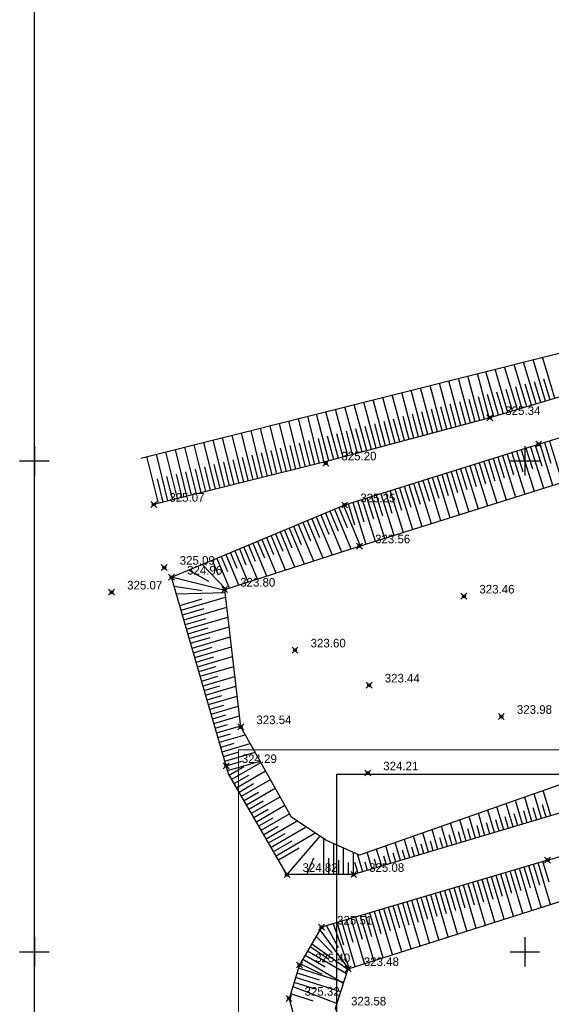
# Model space of a CAD drawing. Header units: metres. Extents: x 705573 to 711566, y 4301675 to 4311183.
# Tile 94 of 256: x 707527 to 707581, y 4308526 to 4308626. Entities that reach past the tile are written whole.
import ezdxf

# ---------------------------------------------------------------- set-up
doc = ezdxf.new("R2010")
doc.units = ezdxf.units.M
doc.header["$LTSCALE"] = 0.5
doc.header["$PDMODE"] = 35
doc.header["$PDSIZE"] = 0.3
for name, color, linetype in [('(001) Сетка', 92, 'Continuous'), ('(002) Рамка', 7, 'Continuous'), ('(004) Точки рельефа', 7, 'Continuous'), ('(035) Откосы', 7, 'Continuous')]:
    doc.layers.add(name, color=color, linetype=linetype)
doc.layers.add('Рамка  штамп', color=7, linetype='Continuous', lineweight=30)
doc.styles.add('D-431', font='txt')

# ---------------------------------------------------------------- blocks, each defined once
blk = doc.blocks.new('Setka')
at = {"layer": '(001) Сетка'}
for p, q in [((0, 1.5), (0, -1.5)), ((-1.5, 0), (1.5, 0))]:
    blk.add_line(p, q, dxfattribs=at)

msp = doc.modelspace()

# ---------------------------------------------------------------- linework, layer by layer
at = {"layer": '(002) Рамка', "color": 0}
msp.add_lwpolyline([(707528.46, 4311181.4), (708928.46, 4311181.4), (708928.46, 4308281.4), (707528.46, 4308281.4)], close=True, dxfattribs=at)
at = {"layer": '(035) Откосы'}
for p, q in [((707579.59, 4308587.19, 325.09), (707578.32, 4308591.45, 325.09)), ((707580.55, 4308587.47, 325.09), (707579.29, 4308591.7, 325.09)), ((707581.5, 4308587.76, 325.09), (707580.25, 4308591.94, 325.09)), ((707574.83, 4308585.77, 325.09), (707573.62, 4308590.27, 325.09)), ((707575.78, 4308586.05, 325.09), (707574.46, 4308590.49, 325.09)), ((707576.73, 4308586.33, 325.09), (707575.42, 4308590.73, 325.09)), ((707577.69, 4308586.62, 325.09), (707576.39, 4308590.97, 325.09)), ((707578.64, 4308586.9, 325.09), (707577.36, 4308591.21, 325.09)), ((707570.98, 4308584.74, 325.09), (707569.76, 4308589.31, 325.09)), ((707571.94, 4308584.99, 325.09), (707570.72, 4308589.55, 325.09)), ((707572.91, 4308585.25, 325.09), (707571.69, 4308589.79, 325.09)), ((707573.87, 4308585.51, 325.09), (707572.65, 4308590.03, 325.09)), ((707580.07, 4308587.33, 325.09), (707579.44, 4308589.45, 325.09)), ((707581.02, 4308587.61, 325.09), (707580.4, 4308589.72, 325.09)), ((707567.14, 4308583.7, 325.09), (707565.9, 4308588.34, 325.09)), ((707568.1, 4308583.96, 325.09), (707566.86, 4308588.58, 325.09)), ((707569.06, 4308584.22, 325.09), (707567.83, 4308588.82, 325.09)), ((707570.02, 4308584.48, 325.09), (707568.79, 4308589.06, 325.09)), ((707576.26, 4308586.19, 325.09), (707575.6, 4308588.4, 325.09)), ((707577.21, 4308586.48, 325.09), (707576.56, 4308588.66, 325.09)), ((707578.16, 4308586.76, 325.09), (707577.52, 4308588.93, 325.09)), ((707579.12, 4308587.05, 325.09), (707578.48, 4308589.19, 325.09)), ((707563.3, 4308582.67, 325.09), (707562.04, 4308587.37, 325.09)), ((707564.26, 4308582.93, 325.09), (707563, 4308587.61, 325.09)), ((707565.22, 4308583.19, 325.09), (707563.97, 4308587.85, 325.09)), ((707566.18, 4308583.45, 325.09), (707564.93, 4308588.1, 325.09)), ((707572.43, 4308585.12, 325.09), (707571.81, 4308587.4, 325.09)), ((707573.39, 4308585.38, 325.09), (707572.78, 4308587.65, 325.09)), ((707574.35, 4308585.64, 325.09), (707573.74, 4308587.9, 325.09)), ((707575.3, 4308585.91, 325.09), (707574.64, 4308588.14, 325.09)), ((707559.45, 4308581.64, 325.09), (707558.18, 4308586.4, 325.09)), ((707560.41, 4308581.9, 325.09), (707559.14, 4308586.64, 325.09)), ((707561.38, 4308582.16, 325.09), (707560.11, 4308586.88, 325.09)), ((707562.34, 4308582.41, 325.09), (707561.07, 4308587.13, 325.09)), ((707568.58, 4308584.09, 325.09), (707567.96, 4308586.4, 325.09)), ((707569.54, 4308584.35, 325.09), (707568.93, 4308586.65, 325.09)), ((707570.5, 4308584.61, 325.09), (707569.89, 4308586.9, 325.09)), ((707571.46, 4308584.86, 325.09), (707570.85, 4308587.15, 325.09)), ((707555.6, 4308580.66, 325.09), (707554.41, 4308585.45, 325.09)), ((707556.56, 4308580.9, 325.09), (707555.37, 4308585.7, 325.09)), ((707557.53, 4308581.14, 325.09), (707556.34, 4308585.94, 325.09)), ((707558.49, 4308581.38, 325.09), (707557.21, 4308586.16, 325.09)), ((707564.74, 4308583.06, 325.09), (707564.11, 4308585.4, 325.09)), ((707565.7, 4308583.32, 325.09), (707565.07, 4308585.65, 325.09)), ((707566.66, 4308583.58, 325.09), (707566.04, 4308585.9, 325.09)), ((707567.62, 4308583.83, 325.09), (707567, 4308586.15, 325.09)), ((707551.73, 4308579.7, 325.09), (707550.55, 4308584.49, 325.09)), ((707552.7, 4308579.94, 325.09), (707551.51, 4308584.73, 325.09)), ((707553.67, 4308580.18, 325.09), (707552.48, 4308584.97, 325.09)), ((707554.63, 4308580.42, 325.09), (707553.44, 4308585.21, 325.09)), ((707560.89, 4308582.03, 325.09), (707560.26, 4308584.4, 325.09)), ((707561.86, 4308582.29, 325.09), (707561.22, 4308584.65, 325.09)), ((707562.82, 4308582.54, 325.09), (707562.19, 4308584.9, 325.09)), ((707563.78, 4308582.8, 325.09), (707563.15, 4308585.15, 325.09)), ((707546.91, 4308578.5, 325.09), (707545.72, 4308583.28, 325.09)), ((707547.87, 4308578.74, 325.09), (707546.69, 4308583.52, 325.09)), ((707548.84, 4308578.98, 325.09), (707547.65, 4308583.76, 325.09)), ((707549.8, 4308579.22, 325.09), (707548.62, 4308584, 325.09)), ((707550.77, 4308579.46, 325.09), (707549.58, 4308584.24, 325.09)), ((707557.05, 4308581.02, 325.09), (707556.45, 4308583.42, 325.09)), ((707558.01, 4308581.26, 325.09), (707557.42, 4308583.66, 325.09)), ((707558.97, 4308581.51, 325.09), (707558.33, 4308583.9, 325.09)), ((707559.93, 4308581.77, 325.09), (707559.3, 4308584.15, 325.09)), ((707580.47, 4308583.26, 324.96), (707581.11, 4308581.16, 324.96)), ((707580.95, 4308583.41, 324.96), (707582.24, 4308579.21, 324.96)), ((707543.04, 4308577.55, 325.09), (707541.86, 4308582.31, 325.09)), ((707544.01, 4308577.79, 325.09), (707542.83, 4308582.55, 325.09)), ((707544.98, 4308578.03, 325.09), (707543.79, 4308582.79, 325.09)), ((707545.94, 4308578.27, 325.09), (707544.76, 4308583.03, 325.09)), ((707553.18, 4308580.06, 325.09), (707552.59, 4308582.46, 325.09)), ((707554.15, 4308580.3, 325.09), (707553.55, 4308582.7, 325.09)), ((707555.11, 4308580.54, 325.09), (707554.52, 4308582.94, 325.09)), ((707556.08, 4308580.78, 325.09), (707555.49, 4308583.18, 325.09)), ((707577.61, 4308582.37, 324.96), (707578.26, 4308580.27, 324.96)), ((707578.08, 4308582.52, 324.96), (707579.4, 4308578.31, 324.96)), ((707578.56, 4308582.67, 324.96), (707579.22, 4308580.57, 324.96)), ((707579.04, 4308582.82, 324.96), (707580.35, 4308578.61, 324.96)), ((707579.51, 4308582.97, 324.96), (707580.17, 4308580.87, 324.96)), ((707579.99, 4308583.12, 324.96), (707581.28, 4308578.91, 324.96)), ((707541.11, 4308577.07, 325.09), (707539.93, 4308581.82, 325.09)), ((707542.08, 4308577.31, 325.09), (707540.9, 4308582.07, 325.09)), ((707548.35, 4308578.86, 325.09), (707547.76, 4308581.25, 325.09)), ((707549.32, 4308579.1, 325.09), (707548.73, 4308581.49, 325.09)), ((707550.29, 4308579.34, 325.09), (707549.69, 4308581.73, 325.09)), ((707551.25, 4308579.58, 325.09), (707550.66, 4308581.97, 325.09)), ((707552.22, 4308579.82, 325.09), (707551.62, 4308582.21, 325.09)), ((707574.27, 4308581.33, 324.96), (707575.59, 4308577.11, 324.96)), ((707574.75, 4308581.48, 324.96), (707575.4, 4308579.37, 324.96)), ((707575.22, 4308581.63, 324.96), (707576.54, 4308577.41, 324.96)), ((707575.7, 4308581.78, 324.96), (707576.36, 4308579.67, 324.96)), ((707576.18, 4308581.93, 324.96), (707577.49, 4308577.71, 324.96)), ((707576.65, 4308582.07, 324.96), (707577.31, 4308579.97, 324.96)), ((707577.13, 4308582.22, 324.96), (707578.44, 4308578.01, 324.96)), ((707544.49, 4308577.91, 325.09), (707543.9, 4308580.29, 325.09)), ((707545.46, 4308578.15, 325.09), (707544.87, 4308580.53, 325.09)), ((707546.42, 4308578.38, 325.09), (707545.83, 4308580.77, 325.09)), ((707547.39, 4308578.62, 325.09), (707546.8, 4308581.01, 325.09)), ((707570.93, 4308580.29, 324.96), (707571.59, 4308578.18, 324.96)), ((707571.41, 4308580.44, 324.96), (707572.73, 4308576.21, 324.96)), ((707571.88, 4308580.59, 324.96), (707572.54, 4308578.47, 324.96)), ((707572.36, 4308580.73, 324.96), (707573.68, 4308576.51, 324.96)), ((707572.84, 4308580.88, 324.96), (707573.5, 4308578.77, 324.96)), ((707573.31, 4308581.03, 324.96), (707574.63, 4308576.81, 324.96)), ((707573.79, 4308581.18, 324.96), (707574.45, 4308579.07, 324.96)), ((707541.6, 4308577.19, 325.09), (707541.01, 4308579.57, 325.09)), ((707542.56, 4308577.43, 325.09), (707541.97, 4308579.81, 325.09)), ((707543.53, 4308577.67, 325.09), (707542.94, 4308580.05, 325.09)), ((707567.59, 4308579.24, 324.96), (707568.91, 4308575.01, 324.96)), ((707568.07, 4308579.39, 324.96), (707568.73, 4308577.28, 324.96)), ((707568.55, 4308579.54, 324.96), (707569.87, 4308575.31, 324.96)), ((707569.02, 4308579.69, 324.96), (707569.68, 4308577.58, 324.96)), ((707569.5, 4308579.84, 324.96), (707570.82, 4308575.61, 324.96)), ((707569.98, 4308579.99, 324.96), (707570.64, 4308577.88, 324.96)), ((707570.45, 4308580.14, 324.96), (707571.77, 4308575.91, 324.96)), ((707564.73, 4308578.35, 324.96), (707566.05, 4308574.11, 324.96)), ((707565.21, 4308578.5, 324.96), (707565.87, 4308576.38, 324.96)), ((707565.68, 4308578.65, 324.96), (707567.01, 4308574.41, 324.96)), ((707566.16, 4308578.8, 324.96), (707566.82, 4308576.68, 324.96)), ((707566.64, 4308578.95, 324.96), (707567.96, 4308574.71, 324.96)), ((707567.11, 4308579.1, 324.96), (707567.78, 4308576.98, 324.96)), ((707561.39, 4308577.31, 324.96), (707562.05, 4308575.19, 324.96)), ((707561.87, 4308577.46, 324.96), (707563.19, 4308573.22, 324.96)), ((707562.35, 4308577.61, 324.96), (707563.01, 4308575.49, 324.96)), ((707562.82, 4308577.76, 324.96), (707564.15, 4308573.52, 324.96)), ((707563.3, 4308577.9, 324.96), (707563.96, 4308575.78, 324.96)), ((707563.78, 4308578.05, 324.96), (707565.1, 4308573.82, 324.96)), ((707564.25, 4308578.2, 324.96), (707564.91, 4308576.08, 324.96)), ((707558.58, 4308576.27, 324.96), (707559.41, 4308574.28, 324.96)), ((707559.04, 4308576.46, 324.96), (707560.72, 4308572.43, 324.96)), ((707559.5, 4308576.66, 324.96), (707560.35, 4308574.62, 324.96)), ((707559.96, 4308576.85, 324.96), (707561.68, 4308572.74, 324.96)), ((707560.44, 4308577.01, 324.96), (707561.1, 4308574.89, 324.96)), ((707560.91, 4308577.16, 324.96), (707562.24, 4308572.92, 324.96)), ((707556.28, 4308575.31, 324.96), (707557.86, 4308571.51, 324.96)), ((707556.74, 4308575.5, 324.96), (707557.54, 4308573.59, 324.96)), ((707557.2, 4308575.7, 324.96), (707558.81, 4308571.82, 324.96)), ((707557.66, 4308575.89, 324.96), (707558.48, 4308573.93, 324.96)), ((707558.12, 4308576.08, 324.96), (707559.77, 4308572.13, 324.96)), ((707553.97, 4308574.35, 324.96), (707554.72, 4308572.55, 324.96)), ((707554.43, 4308574.54, 324.96), (707555.95, 4308570.9, 324.96)), ((707554.89, 4308574.73, 324.96), (707555.66, 4308572.89, 324.96)), ((707555.35, 4308574.93, 324.96), (707556.9, 4308571.21, 324.96)), ((707555.81, 4308575.12, 324.96), (707556.6, 4308573.24, 324.96)), ((707551.66, 4308573.39, 324.96), (707553.08, 4308569.98, 324.96)), ((707552.13, 4308573.58, 324.96), (707552.84, 4308571.86, 324.96)), ((707552.59, 4308573.77, 324.96), (707554.04, 4308570.29, 324.96)), ((707553.05, 4308573.96, 324.96), (707553.78, 4308572.2, 324.96)), ((707553.51, 4308574.16, 324.96), (707554.99, 4308570.6, 324.96)), ((707548.9, 4308572.23, 324.96), (707550.22, 4308569.06, 324.96)), ((707549.36, 4308572.42, 324.96), (707550.03, 4308570.82, 324.96)), ((707549.82, 4308572.62, 324.96), (707551.17, 4308569.37, 324.96)), ((707550.28, 4308572.81, 324.96), (707550.97, 4308571.17, 324.96)), ((707550.74, 4308573, 324.96), (707552.13, 4308569.68, 324.96)), ((707551.2, 4308573.19, 324.96), (707551.91, 4308571.51, 324.96)), ((707546.59, 4308571.27, 324.96), (707547.21, 4308569.78, 324.96)), ((707547.05, 4308571.46, 324.96), (707548.31, 4308568.45, 324.96)), ((707547.51, 4308571.66, 324.96), (707548.15, 4308570.13, 324.96)), ((707547.98, 4308571.85, 324.96), (707549.26, 4308568.76, 324.96)), ((707548.44, 4308572.04, 324.96), (707549.09, 4308570.48, 324.96)), ((707543.28, 4308566.66, 324.96), (707545.58, 4308567.33, 324.96)), ((707543.42, 4308566.18, 324.96), (707547.95, 4308567.5, 324.96)), ((707543.56, 4308565.7, 324.96), (707545.78, 4308566.35, 324.96)), ((707543.7, 4308565.22, 324.96), (707548.07, 4308566.49, 324.96)), ((707543.83, 4308564.74, 324.96), (707545.98, 4308565.36, 324.96)), ((707543.97, 4308564.26, 324.96), (707548.19, 4308565.48, 324.96)), ((707544.11, 4308563.78, 324.96), (707546.18, 4308564.38, 324.96)), ((707544.25, 4308563.3, 324.96), (707548.31, 4308564.48, 324.96)), ((707544.39, 4308562.82, 324.96), (707546.38, 4308563.4, 324.96)), ((707544.53, 4308562.34, 324.96), (707548.42, 4308563.47, 324.96)), ((707544.67, 4308561.86, 324.96), (707546.58, 4308562.41, 324.96)), ((707544.81, 4308561.38, 324.96), (707548.54, 4308562.46, 324.96)), ((707544.95, 4308560.9, 324.96), (707546.77, 4308561.43, 324.96)), ((707545.09, 4308560.42, 324.96), (707548.66, 4308561.46, 324.96)), ((707545.23, 4308559.94, 324.96), (707546.97, 4308560.45, 324.96)), ((707545.37, 4308559.46, 324.96), (707548.78, 4308560.45, 324.96)), ((707545.51, 4308558.98, 324.96), (707547.17, 4308559.47, 324.96)), ((707545.65, 4308558.5, 324.96), (707548.9, 4308559.45, 324.96)), ((707545.78, 4308558.02, 324.96), (707547.37, 4308558.48, 324.96)), ((707545.92, 4308557.54, 324.96), (707549.01, 4308558.44, 324.96)), ((707546.06, 4308557.06, 324.96), (707547.57, 4308557.5, 324.96)), ((707546.2, 4308556.58, 324.96), (707549.13, 4308557.43, 324.96)), ((707546.34, 4308556.1, 324.96), (707547.77, 4308556.52, 324.96)), ((707546.48, 4308555.62, 324.96), (707549.25, 4308556.43, 324.96)), ((707546.62, 4308555.14, 324.96), (707547.96, 4308555.53, 324.96)), ((707546.76, 4308554.66, 324.96), (707549.37, 4308555.42, 324.96)), ((707546.9, 4308554.18, 324.96), (707548.16, 4308554.55, 324.96)), ((707547.04, 4308553.7, 324.96), (707549.49, 4308554.41, 324.96)), ((707547.18, 4308553.22, 324.96), (707548.44, 4308553.59, 324.96)), ((707547.32, 4308552.74, 324.96), (707549.95, 4308553.51, 324.96)), ((707547.46, 4308552.26, 324.96), (707548.83, 4308552.66, 324.96)), ((707547.59, 4308551.78, 324.96), (707550.45, 4308552.61, 324.96)), ((707547.73, 4308551.3, 324.96), (707549.22, 4308551.74, 324.96)), ((707547.87, 4308550.83, 324.96), (707550.96, 4308551.72, 324.96)), ((707548.01, 4308550.35, 324.96), (707549.61, 4308550.81, 324.96)), ((707548.15, 4308549.87, 324.96), (707551.46, 4308550.83, 324.96)), ((707548.33, 4308549.4, 324.96), (707549.81, 4308550.26, 324.96)), ((707548.58, 4308548.97, 324.96), (707551.54, 4308550.69, 324.96)), ((707548.83, 4308548.54, 324.96), (707550.31, 4308549.39, 324.96)), ((707549.08, 4308548.1, 324.96), (707552.03, 4308549.82, 324.96)), ((707549.33, 4308547.67, 324.96), (707550.8, 4308548.53, 324.96)), ((707549.58, 4308547.24, 324.96), (707552.52, 4308548.95, 324.96)), ((707549.83, 4308546.81, 324.96), (707551.3, 4308547.66, 324.96)), ((707550.08, 4308546.38, 324.96), (707553.01, 4308548.08, 324.96)), ((707550.59, 4308545.51, 324.96), (707553.5, 4308547.2, 324.96)), ((707580.14, 4308544.98, 324.96), (707579.39, 4308547.49, 324.96)), ((707581.09, 4308545.26, 324.96), (707580.33, 4308547.82, 324.96)), ((707550.33, 4308545.94, 324.96), (707551.79, 4308546.79, 324.96)), ((707551.09, 4308544.65, 324.96), (707553.99, 4308546.33, 324.96)), ((707576.31, 4308543.83, 324.96), (707575.61, 4308546.17, 324.96)), ((707577.26, 4308544.12, 324.96), (707576.55, 4308546.5, 324.96)), ((707578.22, 4308544.4, 324.96), (707577.5, 4308546.83, 324.96)), ((707579.18, 4308544.69, 324.96), (707578.44, 4308547.16, 324.96)), ((707580.62, 4308545.12, 324.96), (707580.24, 4308546.39, 324.96)), ((707550.84, 4308545.08, 324.96), (707552.29, 4308545.92, 324.96)), ((707551.59, 4308543.78, 324.96), (707554.48, 4308545.46, 324.96)), ((707573.43, 4308542.98, 324.96), (707572.78, 4308545.18, 324.96)), ((707574.39, 4308543.26, 324.96), (707573.72, 4308545.51, 324.96)), ((707575.35, 4308543.55, 324.96), (707574.67, 4308545.84, 324.96)), ((707577.74, 4308544.26, 324.96), (707577.38, 4308545.46, 324.96)), ((707578.7, 4308544.55, 324.96), (707578.34, 4308545.77, 324.96)), ((707579.66, 4308544.83, 324.96), (707579.29, 4308546.08, 324.96)), ((707551.34, 4308544.22, 324.96), (707552.79, 4308545.06, 324.96)), ((707551.84, 4308543.35, 324.96), (707553.31, 4308544.2, 324.96)), ((707552.09, 4308542.92, 324.96), (707555.24, 4308544.75, 324.96)), ((707570.56, 4308542.12, 324.96), (707569.95, 4308544.18, 324.96)), ((707571.52, 4308542.41, 324.96), (707570.89, 4308544.51, 324.96)), ((707572.48, 4308542.69, 324.96), (707571.83, 4308544.84, 324.96)), ((707573.91, 4308543.12, 324.96), (707573.58, 4308544.23, 324.96)), ((707574.87, 4308543.41, 324.96), (707574.53, 4308544.54, 324.96)), ((707575.83, 4308543.69, 324.96), (707575.48, 4308544.85, 324.96)), ((707576.78, 4308543.98, 324.96), (707576.43, 4308545.16, 324.96)), ((707552.34, 4308542.49, 324.96), (707554.02, 4308543.46, 324.96)), ((707552.59, 4308542.06, 324.96), (707556.16, 4308544.13, 324.96)), ((707553.09, 4308541.19, 324.96), (707557.08, 4308543.51, 324.96)), ((707567.69, 4308541.27, 324.96), (707567.11, 4308543.19, 324.96)), ((707568.64, 4308541.55, 324.96), (707568.06, 4308543.52, 324.96)), ((707569.6, 4308541.84, 324.96), (707569, 4308543.85, 324.96)), ((707571.04, 4308542.26, 324.96), (707570.73, 4308543.31, 324.96)), ((707572, 4308542.55, 324.96), (707571.68, 4308543.61, 324.96)), ((707572.95, 4308542.84, 324.96), (707572.63, 4308543.92, 324.96)), ((707552.84, 4308541.62, 324.96), (707554.73, 4308542.72, 324.96)), ((707557.98, 4308539.27, 324.96), (707557.98, 4308542.9, 324.96)), ((707558.98, 4308539.27, 324.96), (707558.98, 4308542.41, 324.96)), ((707564.81, 4308540.41, 324.96), (707564.28, 4308542.2, 324.96)), ((707565.77, 4308540.69, 324.96), (707565.23, 4308542.53, 324.96)), ((707566.73, 4308540.98, 324.96), (707566.17, 4308542.86, 324.96)), ((707568.17, 4308541.41, 324.96), (707567.88, 4308542.38, 324.96)), ((707569.12, 4308541.69, 324.96), (707568.83, 4308542.69, 324.96)), ((707570.08, 4308541.98, 324.96), (707569.78, 4308543, 324.96)), ((707553.34, 4308540.76, 324.96), (707555.44, 4308541.98, 324.96)), ((707559.98, 4308539.27, 324.96), (707559.98, 4308541.97, 324.96)), ((707560.98, 4308539.27, 324.96), (707560.98, 4308541.53, 324.96)), ((707561.94, 4308539.55, 324.96), (707561.41, 4308541.35, 324.96)), ((707562.9, 4308539.84, 324.96), (707562.39, 4308541.54, 324.96)), ((707563.86, 4308540.12, 324.96), (707563.34, 4308541.87, 324.96)), ((707564.34, 4308540.27, 324.96), (707564.07, 4308541.15, 324.96)), ((707565.29, 4308540.55, 324.96), (707565.02, 4308541.46, 324.96)), ((707566.25, 4308540.84, 324.96), (707565.97, 4308541.77, 324.96)), ((707567.21, 4308541.12, 324.96), (707566.92, 4308542.07, 324.96)), ((707558.48, 4308539.27, 324.96), (707558.48, 4308540.95, 324.96)), ((707559.48, 4308539.27, 324.96), (707559.48, 4308540.73, 324.96)), ((707560.48, 4308539.27, 324.96), (707560.48, 4308540.51, 324.96)), ((707561.46, 4308539.41, 324.96), (707561.13, 4308540.51, 324.96)), ((707562.42, 4308539.7, 324.96), (707562.17, 4308540.53, 324.96)), ((707563.38, 4308539.98, 324.96), (707563.12, 4308540.84, 324.96)), ((707580.12, 4308535.94, 325.14), (707578.86, 4308540.18, 325.14)), ((707579.97, 4308538.21, 325.14), (707579.34, 4308540.32, 325.14)), ((707581.07, 4308536.24, 325.14), (707579.82, 4308540.46, 325.14)), ((707580.92, 4308538.5, 325.14), (707580.29, 4308540.61, 325.14)), ((707576.17, 4308537.04, 325.14), (707575.53, 4308539.19, 325.14)), ((707577.28, 4308535.04, 325.14), (707576, 4308539.33, 325.14)), ((707577.12, 4308537.33, 325.14), (707576.48, 4308539.47, 325.14)), ((707578.23, 4308535.34, 325.14), (707576.96, 4308539.62, 325.14)), ((707578.07, 4308537.62, 325.14), (707577.43, 4308539.76, 325.14)), ((707579.18, 4308535.64, 325.14), (707577.91, 4308539.9, 325.14)), ((707579.02, 4308537.91, 325.14), (707578.39, 4308540.04, 325.14)), ((707573.49, 4308533.83, 325.14), (707572.19, 4308538.2, 325.14)), ((707573.32, 4308536.16, 325.14), (707572.67, 4308538.34, 325.14)), ((707574.44, 4308534.13, 325.14), (707573.15, 4308538.48, 325.14)), ((707574.27, 4308536.45, 325.14), (707573.62, 4308538.62, 325.14)), ((707575.38, 4308534.43, 325.14), (707574.1, 4308538.77, 325.14)), ((707575.22, 4308536.75, 325.14), (707574.57, 4308538.91, 325.14)), ((707576.33, 4308534.73, 325.14), (707575.05, 4308539.05, 325.14)), ((707569.51, 4308534.99, 325.14), (707568.86, 4308537.21, 325.14)), ((707570.65, 4308532.93, 325.14), (707569.33, 4308537.35, 325.14)), ((707570.46, 4308535.28, 325.14), (707569.81, 4308537.49, 325.14)), ((707571.59, 4308533.23, 325.14), (707570.29, 4308537.63, 325.14)), ((707571.41, 4308535.58, 325.14), (707570.76, 4308537.78, 325.14)), ((707572.54, 4308533.53, 325.14), (707571.24, 4308537.92, 325.14)), ((707572.37, 4308535.87, 325.14), (707571.72, 4308538.06, 325.14)), ((707566.86, 4308531.72, 325.14), (707565.52, 4308536.22, 325.14)), ((707566.66, 4308534.12, 325.14), (707566, 4308536.36, 325.14)), ((707567.8, 4308532.02, 325.14), (707566.47, 4308536.5, 325.14)), ((707567.61, 4308534.41, 325.14), (707566.95, 4308536.64, 325.14)), ((707568.75, 4308532.32, 325.14), (707567.43, 4308536.79, 325.14)), ((707568.56, 4308534.7, 325.14), (707567.9, 4308536.93, 325.14)), ((707569.7, 4308532.62, 325.14), (707568.38, 4308537.07, 325.14)), ((707562.86, 4308532.95, 325.14), (707562.18, 4308535.23, 325.14)), ((707564.01, 4308530.81, 325.14), (707562.66, 4308535.37, 325.14)), ((707563.81, 4308533.24, 325.14), (707563.14, 4308535.51, 325.14)), ((707564.96, 4308531.12, 325.14), (707563.61, 4308535.65, 325.14)), ((707564.76, 4308533.53, 325.14), (707564.09, 4308535.8, 325.14)), ((707565.91, 4308531.42, 325.14), (707564.57, 4308535.94, 325.14)), ((707565.71, 4308533.82, 325.14), (707565.04, 4308536.08, 325.14)), ((707560.01, 4308532.07, 325.14), (707559.32, 4308534.38, 325.14)), ((707561.17, 4308529.91, 325.14), (707559.8, 4308534.52, 325.14)), ((707560.96, 4308532.36, 325.14), (707560.28, 4308534.66, 325.14)), ((707562.12, 4308530.21, 325.14), (707560.75, 4308534.81, 325.14)), ((707561.91, 4308532.65, 325.14), (707561.23, 4308534.95, 325.14)), ((707563.06, 4308530.51, 325.14), (707561.71, 4308535.09, 325.14)), ((707560.29, 4308529.17, 325.14), (707556.31, 4308531.48, 325.14)), ((707558.49, 4308530.62, 325.14), (707556.56, 4308531.91, 325.14)), ((707557.79, 4308529.11, 325.14), (707555.56, 4308530.19, 325.14)), ((707559.97, 4308528.2, 325.14), (707555.81, 4308530.62, 325.14)), ((707558.1, 4308529.86, 325.14), (707556.06, 4308531.05, 325.14)), ((707557.54, 4308528.52, 325.14), (707555.24, 4308529.25, 325.14)), ((707560, 4308528.27, 325.14), (707555.39, 4308529.73, 325.14)), ((707557.24, 4308527.58, 325.14), (707554.94, 4308528.3, 325.14)), ((707559.69, 4308527.32, 325.14), (707555.09, 4308528.78, 325.14))]:
    msp.add_line(p, q, dxfattribs=at)
at = {"layer": '(035) Откосы', "flags": 128}
for points, elevation in [([(707539.3, 4308581.66), (707607.41, 4308598.75)], 325.09), ([(707608.3, 4308595.37), (707608.3, 4308595.37), (707594.55, 4308591.65), (707574.88, 4308585.78), (707558.24, 4308581.31), (707540.63, 4308576.95), (707540.63, 4308576.95)], 325.09), ([(707542.44, 4308569.54), (707560.09, 4308576.9), (707579.86, 4308583.08), (707595.96, 4308588.01), (707610.73, 4308591.68), (707619.38, 4308556.67), (707561, 4308539.27), (707554.21, 4308539.27), (707548.25, 4308549.54), (707542.44, 4308569.54)], 324.96), ([(707547.86, 4308568.3), (707561.6, 4308572.71), (707582.32, 4308579.23), (707604.36, 4308586.15), (707606.53, 4308586.2), (707608.5, 4308584.52), (707611.54, 4308574.05), (707614.5, 4308562.05), (707614.63, 4308560.16), (707612.8, 4308559.11), (707599.14, 4308554.41), (707561.6, 4308541.26), (707558.17, 4308542.77), (707554.67, 4308545.13), (707549.5, 4308554.31), (707547.86, 4308568.3)], 323.8), ([(707544.2, 4308570.27), (707546.22, 4308569.13)], 324.96), ([(707547.98, 4308568.34), (707545.58, 4308570.85)], 323.8), ([(707547.87, 4308568.2), (707542.44, 4308569.54)], 323.8), ([(707542.7, 4308568.65), (707545.58, 4308568.21)], 324.96), ([(707547.9, 4308567.95), (707542.94, 4308567.82)], 323.8), ([(707580.77, 4308540.75), (707600.84, 4308546.64), (707621.68, 4308552.63), (707627.51, 4308533.4), (707630.41, 4308521.31), (707596.4, 4308508.31), (707570.79, 4308499.74), (707567.03, 4308498.87), (707563.65, 4308498.56)], 325.14), ([(707587.12, 4308509.52), (707569.46, 4308504.61), (707566.01, 4308508.81), (707563.44, 4308514.17), (707559.16, 4308525.67), (707560.45, 4308529.68), (707582.68, 4308536.75), (707603.38, 4308543.32), (707618.9, 4308546.49), (707623.06, 4308532.54), (707625.17, 4308521.33), (707612.32, 4308517.26), (707587.12, 4308509.52)], 323.11), ([(707557.56, 4308543.18), (707554.21, 4308539.27)], 323.8), ([(707580.77, 4308540.75), (707557.73, 4308533.91), (707555.49, 4308530.07), (707554.42, 4308526.66), (707558.53, 4308511.02)], 325.14), ([(707556.24, 4308539.27), (707556.93, 4308540.98)], 324.96), ([(707557.57, 4308533.64), (707560.48, 4308529.69)], 325.14), ([(707558.24, 4308534.06), (707559.43, 4308531.85)], 325.14), ([(707556.75, 4308532.23), (707560.43, 4308529.62)], 325.14), ([(707557.19, 4308532.97), (707558.8, 4308531.32)], 325.14), ([(707554.57, 4308527.15), (707556.86, 4308526.41)], 325.14), ([(707554.8, 4308527.88), (707559.31, 4308526.16)], 325.14)]:
    msp.add_lwpolyline(points, dxfattribs=dict(at, elevation=elevation))
msp.add_lwpolyline([(707558.93, 4308534.25), (707560.53, 4308529.71)], dxfattribs=at)
at = {"lineweight": 30, "ltscale": 0.1, "elevation": 321.54}
msp.add_lwpolyline([(707559.26, 4308405.97), (707756.76, 4308405.97), (707756.76, 4308549.47), (707559.26, 4308549.47), (707559.26, 4308405.97)], dxfattribs=at)
at = {"color": 0, "linetype": 'ByBlock', "lineweight": -2, "transparency": 16777216}
for p in [(707574.88, 4308585.78, 325.34), (707579.86, 4308583.08, 325.29), (707558.16, 4308581.15, 325.2), (707540.63, 4308576.95, 325.07), (707560.09, 4308576.9, 325.25), (707561.6, 4308572.71, 323.56), (707541.7, 4308570.53, 325.09), (707542.44, 4308569.54, 324.96), (707536.33, 4308568.02, 325.07), (707547.86, 4308568.3, 323.8), (707572.24, 4308567.61, 323.46), (707555.03, 4308562.12, 323.6), (707562.58, 4308558.55, 323.44), (707576.06, 4308555.36, 323.98), (707549.5, 4308554.31, 323.55), (707548.01, 4308550.35, 324.29), (707562.44, 4308549.61, 324.21), (707580.77, 4308540.75, 325.14), (707554.21, 4308539.27, 324.82), (707561, 4308539.27, 325.08), (707557.73, 4308533.91, 325.51), (707555.49, 4308530.07, 325.4), (707560.45, 4308529.68, 323.49), (707554.42, 4308526.66, 325.32)]:
    msp.add_point(p, dxfattribs=at)
at = {"layer": 'Рамка  штамп', "color": 7, "linetype": 'Continuous', "lineweight": 15, "ltscale": 100, "elevation": 321.54}
msp.add_lwpolyline([(707549.26, 4308403.47), (707759.26, 4308403.47), (707759.26, 4308551.97), (707549.26, 4308551.97), (707549.26, 4308403.47)], dxfattribs=at)

# ---------------------------------------------------------------- block references
at = {"layer": '(001) Сетка'}
for p in [(707528.46, 4308581.4), (707578.46, 4308581.4), (707528.46, 4308531.4), (707578.46, 4308531.4)]:
    msp.add_blockref('Setka', p, dxfattribs=at)

# ---------------------------------------------------------------- texts
at = {"layer": '(004) Точки рельефа', "style": 'D-431'}
for s, p in [('325.34', (707576.46, 4308586.06, 325.34)), ('325.20', (707559.75, 4308581.44, 325.2)), ('325.07', (707542.22, 4308577.23, 325.07)), ('325.25', (707561.68, 4308577.18, 325.25)), ('323.56', (707563.19, 4308573, 323.56)), ('325.09', (707543.28, 4308570.82, 325.09)), ('324.96', (707544.03, 4308569.82, 324.96)), ('323.80', (707549.44, 4308568.59, 323.8)), ('325.07', (707537.92, 4308568.3, 325.07)), ('323.46', (707573.82, 4308567.89, 323.46)), ('323.60', (707556.62, 4308562.4, 323.6)), ('323.44', (707564.17, 4308558.83, 323.44)), ('323.98', (707577.64, 4308555.64, 323.98)), ('323.54', (707551.09, 4308554.59, 323.55)), ('324.29', (707549.6, 4308550.63, 324.29)), ('324.21', (707564.02, 4308549.89, 324.21)), ('324.82', (707555.79, 4308539.55, 324.82)), ('325.08', (707562.58, 4308539.55, 325.08)), ('325.51', (707559.32, 4308534.19, 325.51)), ('325.40', (707557.08, 4308530.35, 325.4)), ('323.48', (707562.04, 4308529.97, 323.49)), ('325.32', (707556, 4308526.94, 325.32)), ('323.58', (707560.74, 4308525.95, 323.58))]:
    msp.add_text(s, height=0.875, dxfattribs=at).set_placement(p)

doc.saveas('drawing.dxf')
